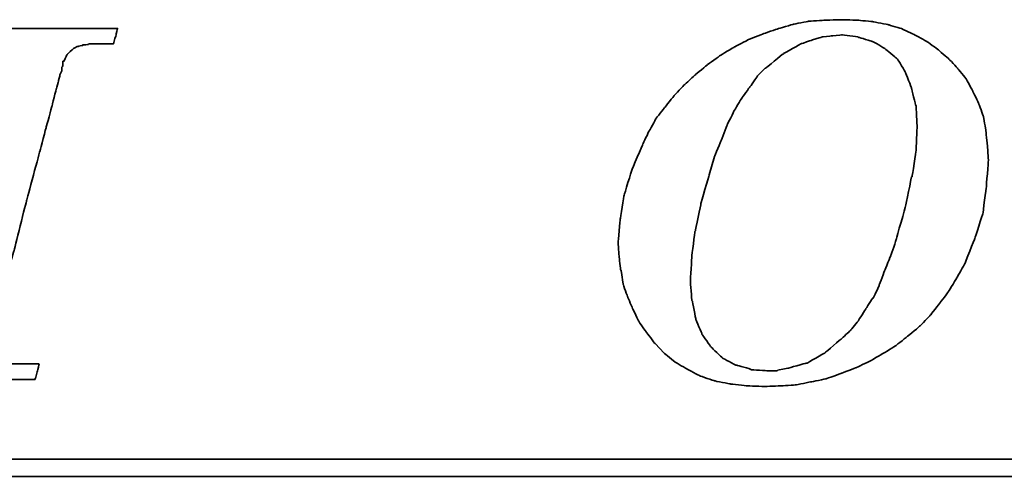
# Model space of a CAD drawing. Header units: millimetres. Extents: x 706 to 1313, y 178 to 430.
# Tile 31 of 48: x 1144.64 to 1156.82, y 229.62 to 235.28. Entities that reach past the tile are written whole.
import ezdxf

# ---------------------------------------------------------------- set-up
doc = ezdxf.new("R2010")
doc.units = ezdxf.units.MM
doc.header["$LTSCALE"] = 10
doc.layers.add('DIM', color=4, linetype='Continuous')
doc.layers.add('layer 1', color=7, linetype='Continuous')

# ---------------------------------------------------------------- blocks, each defined once
blk = doc.blocks.new('TBI MOTION logo(完整正式版)')
at = {"layer": 'layer 1', "color": 22, "lineweight": 35}
for points, knots in [([(-40.59125, -7.94375), (-40.59125, -7.94375), (-40.97375, -7.94375), (-40.97375, -7.94375), (-40.97375, -7.94375), (-40.97375, -7.94375), (-41.38125, -7.94375), (-41.38125, -7.94375), (-41.38125, -7.94375), (-41.38125, -7.94375), (-41.54875, -7.94375), (-41.54875, -7.94375), (-41.54875, -7.94375), (-41.54875, -7.94375), (-41.59875, -7.94375), (-41.59875, -7.94375), (-41.59875, -7.94375), (-41.59875, -7.94375), (-41.88375, -7.94375), (-41.88375, -7.94375), (-41.88375, -7.94375), (-41.88375, -7.94375), (-41.90875, -7.91875), (-41.90875, -7.91875), (-41.90875, -7.91875), (-41.90875, -7.91875), (-42.19875, -7.87125), (-42.19875, -7.87125), (-42.19875, -7.87125), (-42.19875, -7.87125), (-42.43875, -7.82375), (-42.43875, -7.82375), (-42.43875, -7.82375), (-42.43875, -7.82375), (-42.45875, -7.82375), (-42.45875, -7.82375), (-42.45875, -7.82375), (-42.45875, -7.82375), (-42.48625, -7.82375), (-42.48625, -7.82375), (-42.48625, -7.82375), (-42.48625, -7.82375), (-42.67625, -7.72375), (-42.67625, -7.72375), (-42.67625, -7.72375), (-42.67625, -7.72375), (-42.70125, -7.70375), (-42.70125, -7.70375), (-42.70125, -7.70375), (-42.70125, -7.70375), (-42.72375, -7.67875), (-42.72375, -7.67875), (-42.72375, -7.67875), (-42.72375, -7.67875), (-42.86875, -7.48875), (-42.86875, -7.48875), (-42.86875, -7.48875), (-42.86875, -7.48875), (-42.89375, -7.43875), (-42.89375, -7.43875), (-42.89375, -7.43875), (-42.89375, -7.43875), (-42.91875, -7.38875), (-42.91875, -7.38875), (-42.91875, -7.38875), (-42.91875, -7.38875), (-42.93875, -7.12875), (-42.93875, -7.12875), (-42.93875, -7.12875), (-42.93875, -7.12875), (-42.96375, -7.10375), (-42.96375, -7.10375), (-42.96375, -7.10375), (-42.96375, -7.10375), (-42.96375, -7.05375), (-42.96375, -7.05375), (-42.96375, -7.05375), (-42.96375, -7.05375), (-42.96375, -7.00875), (-42.96375, -7.00875), (-42.96375, -7.00875), (-42.96375, -7.00875), (-42.91875, -6.69625), (-42.91875, -6.69625), (-42.91875, -6.69625), (-42.91875, -6.69625), (-42.91875, -6.62375), (-42.91875, -6.62375), (-42.91875, -6.62375), (-42.91875, -6.62375), (-42.91875, -6.59625), (-42.91875, -6.59625), (-42.91875, -6.59625), (-42.91875, -6.59625), (-42.91875, -6.57375), (-42.91875, -6.57375), (-42.91875, -6.57375), (-42.91875, -6.57375), (-42.91875, -6.52875), (-42.91875, -6.52875), (-42.91875, -6.52875), (-42.91875, -6.52875), (-42.89375, -6.50375), (-42.89375, -6.50375), (-42.89375, -6.50375), (-42.89375, -6.50375), (-42.84375, -6.38375), (-42.84375, -6.38375), (-42.84375, -6.38375), (-42.84375, -6.38375), (-42.84375, -6.35875), (-42.84375, -6.35875), (-42.84375, -6.35875), (-42.84375, -6.35875), (-42.74625, -6.14375), (-42.74625, -6.14375), (-42.74625, -6.14375), (-42.74625, -6.14375), (-42.70125, -5.85375), (-42.70125, -5.85375), (-42.70125, -5.85375), (-42.70125, -5.85375), (-42.60375, -5.47125), (-42.60375, -5.47125), (-42.60375, -5.47125), (-42.60375, -5.47125), (-42.60375, -5.44875), (-42.60375, -5.44875), (-42.60375, -5.44875), (-42.60375, -5.44875), (-42.38875, -4.67875), (-42.38875, -4.67875), (-42.38875, -4.67875), (-42.38875, -4.67875), (-42.36375, -4.65375), (-42.36375, -4.65375), (-42.36375, -4.65375), (-42.36375, -4.65375), (-42.12375, -3.69625), (-42.12375, -3.69625), (-42.12375, -3.69625), (-42.12375, -3.69625), (-42.12375, -3.67374), (-42.12375, -3.67374), (-42.12375, -3.67374), (-42.12375, -3.67374), (-41.78875, -2.59374), (-41.78875, -2.59374), (-41.78875, -2.59374), (-41.78875, -2.59374), (-41.18875, -0.19375), (-41.18875, -0.19375), (-41.18875, -0.19375), (-41.18875, -0.19375), (-40.54375, 2.20624), (-40.54375, 2.20624), (-40.54375, 2.20624), (-40.54375, 2.20624), (-40.25375, 3.30875), (-40.25375, 3.30875), (-40.25375, 3.30875), (-40.25375, 3.30875), (-39.98875, 4.27125), (-39.98875, 4.27125), (-39.98875, 4.27125), (-39.98875, 4.27125), (-39.77375, 5.13125), (-39.77375, 5.13125), (-39.77375, 5.13125), (-39.77375, 5.13125), (-39.67875, 5.47125), (-39.67875, 5.47125), (-39.67875, 5.47125), (-39.67875, 5.47125), (-39.60375, 5.75625), (-39.60375, 5.75625), (-39.60375, 5.75625), (-39.60375, 5.75625), (-39.60375, 5.78125), (-39.60375, 5.78125), (-39.60375, 5.78125), (-39.60375, 5.78125), (-39.50875, 5.97125), (-39.50875, 5.97125), (-39.50875, 5.97125), (-39.50875, 5.97125), (-39.50875, 6.13875), (-39.50875, 6.13875), (-39.50875, 6.13875), (-39.50875, 6.13875), (-39.48625, 6.16625), (-39.48625, 6.16625), (-39.48625, 6.16625), (-39.48625, 6.16625), (-39.46125, 6.28625), (-39.46125, 6.28625), (-39.46125, 6.28625), (-39.46125, 6.28625), (-39.46125, 6.42625), (-39.46125, 6.42625), (-39.46125, 6.42625), (-39.46125, 6.42625), (-39.41375, 6.42625), (-39.41375, 6.42625), (-39.41375, 6.42625), (-39.41375, 6.42625), (-39.29375, 6.69125), (-39.29375, 6.69125), (-39.29375, 6.69125), (-39.29375, 6.69125), (-39.26875, 6.74125), (-39.26875, 6.74125), (-39.26875, 6.74125), (-39.26875, 6.74125), (-39.24375, 6.76625), (-39.24375, 6.76625), (-39.24375, 6.76625), (-39.24375, 6.76625), (-38.98375, 7.00624), (-38.98375, 7.00624), (-38.98375, 7.00624), (-38.98375, 7.00624), (-38.95625, 7.02624), (-38.95625, 7.02624), (-38.95625, 7.02624), (-38.95625, 7.02624), (-38.78875, 7.12624), (-38.78875, 7.12624), (-38.78875, 7.12624), (-38.78875, 7.12624), (-38.76375, 7.12624), (-38.76375, 7.12624), (-38.76375, 7.12624), (-38.76375, 7.12624), (-38.74375, 7.12624), (-38.74375, 7.12624), (-38.74375, 7.12624), (-38.74375, 7.12624), (-38.52875, 7.17125), (-38.52875, 7.17125), (-38.52875, 7.17125), (-38.52875, 7.17125), (-38.52875, 7.19624), (-38.52875, 7.19624), (-38.52875, 7.19624), (-38.52875, 7.19624), (-38.50375, 7.19624), (-38.50375, 7.19624), (-38.50375, 7.19624), (-38.50375, 7.19624), (-38.26125, 7.21875), (-38.26125, 7.21875), (-38.26125, 7.21875), (-38.26125, 7.21875), (-38.23875, 7.24624), (-38.23875, 7.24624), (-38.23875, 7.24624), (-38.23875, 7.24624), (-38.21625, 7.24624), (-38.21625, 7.24624), (-38.21625, 7.24624), (-38.21625, 7.24624), (-38.18875, 7.24624), (-38.18875, 7.24624), (-38.18875, 7.24624), (-38.18875, 7.24624), (-37.90375, 7.24624), (-37.90375, 7.24624), (-37.90375, 7.24624), (-37.90375, 7.24624), (-37.85375, 7.24624), (-37.85375, 7.24624), (-37.85375, 7.24624), (-37.85375, 7.24624), (-37.75875, 7.24624), (-37.75875, 7.24624), (-37.75875, 7.24624), (-37.75875, 7.24624), (-37.42375, 7.24624), (-37.42375, 7.24624), (-37.42375, 7.24624), (-37.42375, 7.24624), (-37.08875, 7.24624), (-37.08875, 7.24624), (-37.08875, 7.24624), (-37.08875, 7.24624), (-37.06375, 7.24624), (-37.06375, 7.24624), (-37.06375, 7.24624), (-37.06375, 7.24624), (-37.06375, 7.26624), (-37.06375, 7.26624), (-37.06375, 7.26624), (-37.06375, 7.26624), (-37.03875, 7.29125), (-37.03875, 7.29125), (-37.03875, 7.29125), (-37.03875, 7.29125), (-37.03875, 7.31625), (-37.03875, 7.31625), (-37.03875, 7.31625), (-37.03875, 7.31625), (-36.94125, 7.67625), (-36.94125, 7.67625), (-36.94125, 7.67625), (-36.94125, 7.67625), (-36.86875, 7.98625), (-36.86875, 7.98625), (-36.86875, 7.98625), (-36.86875, 7.98625), (-36.98875, 7.98625), (-36.98875, 7.98625), (-36.98875, 7.98625), (-36.98875, 7.98625), (-37.42375, 7.98625), (-37.42375, 7.98625), (-37.42375, 7.98625), (-37.42375, 7.98625), (-37.94875, 7.98625), (-37.94875, 7.98625), (-37.94875, 7.98625), (-37.94875, 7.98625), (-38.57375, 7.98625), (-38.57375, 7.98625), (-38.57375, 7.98625), (-38.57375, 7.98625), (-39.29375, 7.98625), (-39.29375, 7.98625), (-39.29375, 7.98625), (-39.29375, 7.98625), (-40.82875, 7.98625), (-40.82875, 7.98625), (-40.82875, 7.98625), (-40.82875, 7.98625), (-42.36375, 7.98625), (-42.36375, 7.98625), (-42.36375, 7.98625), (-42.36375, 7.98625), (-43.08375, 7.98625), (-43.08375, 7.98625), (-43.08375, 7.98625), (-43.08375, 7.98625), (-43.70875, 7.98625), (-43.70875, 7.98625), (-43.70875, 7.98625), (-43.70875, 7.98625), (-44.23375, 7.98625), (-44.23375, 7.98625), (-44.23375, 7.98625), (-44.23375, 7.98625), (-44.66875, 7.98625), (-44.66875, 7.98625), (-44.66875, 7.98625), (-44.66875, 7.98625), (-44.88375, 7.98625), (-44.88375, 7.98625), (-44.88375, 7.98625), (-44.88375, 7.98625), (-44.90875, 7.94125), (-44.90875, 7.94125), (-44.90875, 7.94125), (-44.90875, 7.94125), (-44.90875, 7.91625), (-44.90875, 7.91625), (-44.90875, 7.91625), (-44.90875, 7.91625), (-45.00375, 7.55625), (-45.00375, 7.55625), (-45.00375, 7.55625), (-45.00375, 7.55625), (-45.05375, 7.24624), (-45.05375, 7.24624), (-45.05375, 7.24624), (-45.05375, 7.24624), (-44.61875, 7.24624), (-44.61875, 7.24624), (-44.61875, 7.24624), (-44.61875, 7.24624), (-44.11375, 7.24624), (-44.11375, 7.24624), (-44.11375, 7.24624), (-44.11375, 7.24624), (-43.99375, 7.24624), (-43.99375, 7.24624), (-43.99375, 7.24624), (-43.99375, 7.24624), (-43.94625, 7.24624), (-43.94625, 7.24624), (-43.94625, 7.24624), (-43.94625, 7.24624), (-43.92374, 7.24624), (-43.92374, 7.24624), (-43.92374, 7.24624), (-43.92374, 7.24624), (-43.65875, 7.24624), (-43.65875, 7.24624), (-43.65875, 7.24624), (-43.65875, 7.24624), (-43.63875, 7.21875), (-43.63875, 7.21875), (-43.63875, 7.21875), (-43.63875, 7.21875), (-43.46875, 7.19624), (-43.46875, 7.19624), (-43.46875, 7.19624), (-43.46875, 7.19624), (-43.39875, 7.19624), (-43.39875, 7.19624), (-43.39875, 7.19624), (-43.39875, 7.19624), (-43.37125, 7.17125), (-43.37125, 7.17125), (-43.37125, 7.17125), (-43.37125, 7.17125), (-43.34875, 7.17125), (-43.34875, 7.17125), (-43.34875, 7.17125), (-43.34875, 7.17125), (-43.20375, 7.12624), (-43.20375, 7.12624), (-43.20375, 7.12624), (-43.20375, 7.12624), (-43.05875, 7.07624), (-43.05875, 7.07624), (-43.05875, 7.07624), (-43.05875, 7.07624), (-43.01375, 7.07624), (-43.01375, 7.07624), (-43.01375, 7.07624), (-43.01375, 7.07624), (-42.98875, 7.02624), (-42.98875, 7.02624), (-42.98875, 7.02624), (-42.98875, 7.02624), (-42.79875, 6.86125), (-42.79875, 6.86125), (-42.79875, 6.86125), (-42.79875, 6.86125), (-42.77375, 6.81125), (-42.77375, 6.81125), (-42.77375, 6.81125), (-42.77375, 6.81125), (-42.74625, 6.76625), (-42.74625, 6.76625), (-42.74625, 6.76625), (-42.74625, 6.76625), (-42.72375, 6.47625), (-42.72375, 6.47625), (-42.72375, 6.47625), (-42.72375, 6.47625), (-42.70125, 6.45124), (-42.70125, 6.45124), (-42.70125, 6.45124), (-42.70125, 6.45124), (-42.70125, 6.42625), (-42.70125, 6.42625), (-42.70125, 6.42625), (-42.70125, 6.42625), (-42.72375, 6.40625), (-42.72375, 6.40625), (-42.72375, 6.40625), (-42.72375, 6.40625), (-42.74625, 5.97125), (-42.74625, 5.97125), (-42.74625, 5.97125), (-42.74625, 5.97125), (-42.74625, 5.94625), (-42.74625, 5.94625), (-42.74625, 5.94625), (-42.74625, 5.94625), (-42.74625, 5.92625), (-42.74625, 5.92625), (-42.74625, 5.92625), (-42.74625, 5.92625), (-42.77375, 5.87625), (-42.77375, 5.87625), (-42.77375, 5.87625), (-42.77375, 5.87625), (-42.81875, 5.80625), (-42.81875, 5.80625), (-42.81875, 5.80625), (-42.81875, 5.80625), (-42.86875, 5.63625), (-42.86875, 5.63625), (-42.86875, 5.63625), (-42.86875, 5.63625), (-42.91875, 5.39625), (-42.91875, 5.39625), (-42.91875, 5.39625), (-42.91875, 5.39625), (-42.91875, 5.37124), (-42.91875, 5.37124), (-42.91875, 5.37124), (-42.91875, 5.37124), (-43.01375, 5.10874), (-43.01375, 5.10874), (-43.01375, 5.10874), (-43.01375, 5.10874), (-43.10875, 4.77124), (-43.10875, 4.77124), (-43.10875, 4.77124), (-43.10875, 4.77124), (-43.29875, 3.95625), (-43.29875, 3.95625), (-43.29875, 3.95625), (-43.29875, 3.95625), (-43.58875, 2.95125), (-43.58875, 2.95125), (-43.58875, 2.95125), (-43.58875, 2.95125), (-43.87375, 1.87125), (-43.87375, 1.87125), (-43.87375, 1.87125), (-43.87375, 1.87125), (-44.52625, -0.50374), (-44.52625, -0.50374), (-44.52625, -0.50374), (-44.52625, -0.50374), (-45.14875, -2.85375), (-45.14875, -2.85375), (-45.14875, -2.85375), (-45.14875, -2.85375), (-45.43375, -3.95875), (-45.43375, -3.95875), (-45.43375, -3.95875), (-45.43375, -3.95875), (-45.69875, -4.96875), (-45.69875, -4.96875), (-45.69875, -4.96875), (-45.69875, -4.96875), (-45.91375, -5.78375), (-45.91375, -5.78375), (-45.91375, -5.78375), (-45.91375, -5.78375), (-46.01375, -6.11875), (-46.01375, -6.11875), (-46.01375, -6.11875), (-46.01375, -6.11875), (-46.01375, -6.14375), (-46.01375, -6.14375), (-46.01375, -6.14375), (-46.01375, -6.14375), (-46.10875, -6.40875), (-46.10875, -6.40875), (-46.10875, -6.40875), (-46.10875, -6.40875), (-46.15375, -6.64875), (-46.15375, -6.64875), (-46.15375, -6.64875), (-46.15375, -6.64875), (-46.20375, -6.83875), (-46.20375, -6.83875), (-46.20375, -6.83875), (-46.20375, -6.83875), (-46.22875, -6.93375), (-46.22875, -6.93375), (-46.22875, -6.93375), (-46.22875, -6.93375), (-46.22875, -7.07875), (-46.22875, -7.07875), (-46.22875, -7.07875), (-46.22875, -7.07875), (-46.27375, -7.07875), (-46.27375, -7.07875), (-46.27375, -7.07875), (-46.27375, -7.07875), (-46.39375, -7.34375), (-46.39375, -7.34375), (-46.39375, -7.34375), (-46.39375, -7.34375), (-46.39375, -7.36875), (-46.39375, -7.36875), (-46.39375, -7.36875), (-46.39375, -7.36875), (-46.42125, -7.38875), (-46.42125, -7.38875), (-46.42125, -7.38875), (-46.42125, -7.38875), (-46.68375, -7.67875), (-46.68375, -7.67875), (-46.68375, -7.67875), (-46.68375, -7.67875), (-46.70875, -7.70375), (-46.70875, -7.70375), (-46.70875, -7.70375), (-46.70875, -7.70375), (-46.75375, -7.72375), (-46.75375, -7.72375), (-46.75375, -7.72375), (-46.75375, -7.72375), (-47.08875, -7.87125), (-47.08875, -7.87125), (-47.08875, -7.87125), (-47.08875, -7.87125), (-47.11625, -7.87125), (-47.11625, -7.87125), (-47.11625, -7.87125), (-47.11625, -7.87125), (-47.13875, -7.89375), (-47.13875, -7.89375), (-47.13875, -7.89375), (-47.13875, -7.89375), (-47.56875, -7.91875), (-47.56875, -7.91875), (-47.56875, -7.91875), (-47.56875, -7.91875), (-47.59625, -7.94375), (-47.59625, -7.94375), (-47.59625, -7.94375), (-47.59625, -7.94375), (-47.64375, -7.94375), (-47.64375, -7.94375), (-47.64375, -7.94375), (-47.64375, -7.94375), (-47.73625, -7.94375), (-47.73625, -7.94375), (-47.73625, -7.94375), (-47.73625, -7.94375), (-48.07375, -7.94375), (-48.07375, -7.94375), (-48.07375, -7.94375), (-48.07375, -7.94375), (-48.36125, -7.94375), (-48.36125, -7.94375), (-48.36125, -7.94375), (-48.36125, -7.94375), (-48.36125, -7.96625), (-48.36125, -7.96625), (-48.36125, -7.96625), (-48.36125, -7.96625), (-48.36125, -7.99125), (-48.36125, -7.99125), (-48.36125, -7.99125), (-48.36125, -7.99125), (-48.38875, -8.01375), (-48.38875, -8.01375), (-48.38875, -8.01375), (-48.38875, -8.01375), (-48.50875, -8.34875), (-48.50875, -8.34875), (-48.50875, -8.34875), (-48.50875, -8.34875), (-48.55375, -8.68625), (-48.55375, -8.68625), (-48.55375, -8.68625), (-48.55375, -8.68625), (-48.45875, -8.68625), (-48.45875, -8.68625), (-48.45875, -8.68625), (-48.45875, -8.68625), (-48.07375, -8.68625), (-48.07375, -8.68625), (-48.07375, -8.68625), (-48.07375, -8.68625), (-47.52375, -8.68625), (-47.52375, -8.68625), (-47.52375, -8.68625), (-47.52375, -8.68625), (-46.92375, -8.68625), (-46.92375, -8.68625), (-46.92375, -8.68625), (-46.92375, -8.68625), (-46.25375, -8.68625), (-46.25375, -8.68625), (-46.25375, -8.68625), (-46.25375, -8.68625), (-46.20375, -8.68625), (-46.20375, -8.68625), (-46.20375, -8.68625), (-46.20375, -8.68625), (-44.71375, -8.68625), (-44.71375, -8.68625), (-44.71375, -8.68625), (-44.71375, -8.68625), (-43.22875, -8.68625), (-43.22875, -8.68625), (-43.22875, -8.68625), (-43.22875, -8.68625), (-42.55875, -8.68625), (-42.55875, -8.68625), (-42.55875, -8.68625), (-42.55875, -8.68625), (-42.50875, -8.68625), (-42.50875, -8.68625), (-42.50875, -8.68625), (-42.50875, -8.68625), (-41.93375, -8.68625), (-41.93375, -8.68625), (-41.93375, -8.68625), (-41.93375, -8.68625), (-41.38125, -8.68625), (-41.38125, -8.68625), (-41.38125, -8.68625), (-41.38125, -8.68625), (-40.97375, -8.68625), (-40.97375, -8.68625), (-40.97375, -8.68625), (-40.97375, -8.68625), (-40.78125, -8.68625), (-40.78125, -8.68625), (-40.78125, -8.68625), (-40.78125, -8.68625), (-40.78125, -8.63875), (-40.78125, -8.63875), (-40.78125, -8.63875), (-40.78125, -8.63875), (-40.75875, -8.63875), (-40.75875, -8.63875), (-40.75875, -8.63875), (-40.75875, -8.63875), (-40.66375, -8.27875), (-40.66375, -8.27875), (-40.66375, -8.27875), (-40.66375, -8.27875), (-40.59125, -7.94375), (-40.59125, -7.94375)], [0, 0, 0, 0, 0.00558659, 0.00558659, 0.00558659, 0.0055866, 0.01117318, 0.01117318, 0.01117318, 0.01117319, 0.01675978, 0.01675978, 0.01675978, 0.01675979, 0.02234637, 0.02234637, 0.02234637, 0.02234638, 0.02793296, 0.02793296, 0.02793296, 0.02793297, 0.03351955, 0.03351955, 0.03351955, 0.03351956, 0.03910615, 0.03910615, 0.03910615, 0.03910616, 0.04469274, 0.04469274, 0.04469274, 0.04469275, 0.05027933, 0.05027933, 0.05027933, 0.05027934, 0.05586592, 0.05586592, 0.05586592, 0.05586593, 0.06145251, 0.06145251, 0.06145251, 0.06145252, 0.06703911, 0.06703911, 0.06703911, 0.06703912, 0.0726257, 0.0726257, 0.0726257, 0.07262571, 0.07821229, 0.07821229, 0.07821229, 0.0782123, 0.08379888, 0.08379888, 0.08379888, 0.08379889, 0.08938547, 0.08938547, 0.08938547, 0.08938548, 0.09497207, 0.09497207, 0.09497207, 0.09497208, 0.10055866, 0.10055866, 0.10055866, 0.10055867, 0.10614525, 0.10614525, 0.10614525, 0.10614526, 0.11173184, 0.11173184, 0.11173184, 0.11173185, 0.11731844, 0.11731844, 0.11731844, 0.11731845, 0.12290503, 0.12290503, 0.12290503, 0.12290504, 0.12849162, 0.12849162, 0.12849162, 0.12849163, 0.13407821, 0.13407821, 0.13407821, 0.13407822, 0.1396648, 0.1396648, 0.1396648, 0.13966481, 0.1452514, 0.1452514, 0.1452514, 0.14525141, 0.15083799, 0.15083799, 0.15083799, 0.150838, 0.15642458, 0.15642458, 0.15642458, 0.15642459, 0.16201117, 0.16201117, 0.16201117, 0.16201118, 0.16759777, 0.16759777, 0.16759777, 0.16759778, 0.17318436, 0.17318436, 0.17318436, 0.17318437, 0.17877095, 0.17877095, 0.17877095, 0.17877096, 0.18435754, 0.18435754, 0.18435754, 0.18435755, 0.18994413, 0.18994413, 0.18994413, 0.18994414, 0.19553073, 0.19553073, 0.19553073, 0.19553074, 0.20111732, 0.20111732, 0.20111732, 0.20111733, 0.20670391, 0.20670391, 0.20670391, 0.20670392, 0.2122905, 0.2122905, 0.2122905, 0.21229051, 0.21787709, 0.21787709, 0.21787709, 0.2178771, 0.22346369, 0.22346369, 0.22346369, 0.2234637, 0.22905028, 0.22905028, 0.22905028, 0.22905029, 0.23463687, 0.23463687, 0.23463687, 0.23463688, 0.24022346, 0.24022346, 0.24022346, 0.24022347, 0.24581006, 0.24581006, 0.24581006, 0.24581007, 0.25139665, 0.25139665, 0.25139665, 0.25139666, 0.25698324, 0.25698324, 0.25698324, 0.25698325, 0.26256983, 0.26256983, 0.26256983, 0.26256984, 0.26815642, 0.26815642, 0.26815642, 0.26815643, 0.27374302, 0.27374302, 0.27374302, 0.27374303, 0.27932961, 0.27932961, 0.27932961, 0.27932962, 0.2849162, 0.2849162, 0.2849162, 0.28491621, 0.29050279, 0.29050279, 0.29050279, 0.2905028, 0.29608939, 0.29608939, 0.29608939, 0.2960894, 0.30167598, 0.30167598, 0.30167598, 0.30167599, 0.30726257, 0.30726257, 0.30726257, 0.30726258, 0.31284916, 0.31284916, 0.31284916, 0.31284917, 0.31843575, 0.31843575, 0.31843575, 0.31843576, 0.32402235, 0.32402235, 0.32402235, 0.32402236, 0.32960894, 0.32960894, 0.32960894, 0.32960895, 0.33519553, 0.33519553, 0.33519553, 0.33519554, 0.34078212, 0.34078212, 0.34078212, 0.34078213, 0.34636872, 0.34636872, 0.34636872, 0.34636873, 0.35195531, 0.35195531, 0.35195531, 0.35195532, 0.3575419, 0.3575419, 0.3575419, 0.35754191, 0.36312849, 0.36312849, 0.36312849, 0.3631285, 0.36871508, 0.36871508, 0.36871508, 0.36871509, 0.37430168, 0.37430168, 0.37430168, 0.37430169, 0.37988827, 0.37988827, 0.37988827, 0.37988828, 0.38547486, 0.38547486, 0.38547486, 0.38547487, 0.39106145, 0.39106145, 0.39106145, 0.39106146, 0.39664804, 0.39664804, 0.39664804, 0.39664805, 0.40223464, 0.40223464, 0.40223464, 0.40223465, 0.40782123, 0.40782123, 0.40782123, 0.40782124, 0.41340782, 0.41340782, 0.41340782, 0.41340783, 0.41899441, 0.41899441, 0.41899441, 0.41899442, 0.42458101, 0.42458101, 0.42458101, 0.42458102, 0.4301676, 0.4301676, 0.4301676, 0.43016761, 0.43575419, 0.43575419, 0.43575419, 0.4357542, 0.44134078, 0.44134078, 0.44134078, 0.44134079, 0.44692737, 0.44692737, 0.44692737, 0.44692738, 0.45251397, 0.45251397, 0.45251397, 0.45251398, 0.45810056, 0.45810056, 0.45810056, 0.45810057, 0.46368715, 0.46368715, 0.46368715, 0.46368716, 0.46927374, 0.46927374, 0.46927374, 0.46927375, 0.47486034, 0.47486034, 0.47486034, 0.47486035, 0.48044693, 0.48044693, 0.48044693, 0.48044694, 0.48603352, 0.48603352, 0.48603352, 0.48603353, 0.49162011, 0.49162011, 0.49162011, 0.49162012, 0.4972067, 0.4972067, 0.4972067, 0.49720671, 0.5027933, 0.5027933, 0.5027933, 0.50279331, 0.50837989, 0.50837989, 0.50837989, 0.5083799, 0.51396648, 0.51396648, 0.51396648, 0.51396649, 0.51955307, 0.51955307, 0.51955307, 0.51955308, 0.52513966, 0.52513966, 0.52513966, 0.52513967, 0.53072626, 0.53072626, 0.53072626, 0.53072627, 0.53631285, 0.53631285, 0.53631285, 0.53631286, 0.54189944, 0.54189944, 0.54189944, 0.54189945, 0.54748603, 0.54748603, 0.54748603, 0.54748604, 0.55307263, 0.55307263, 0.55307263, 0.55307264, 0.55865922, 0.55865922, 0.55865922, 0.55865923, 0.56424581, 0.56424581, 0.56424581, 0.56424582, 0.5698324, 0.5698324, 0.5698324, 0.56983241, 0.57541899, 0.57541899, 0.57541899, 0.575419, 0.58100559, 0.58100559, 0.58100559, 0.5810056, 0.58659218, 0.58659218, 0.58659218, 0.58659219, 0.59217877, 0.59217877, 0.59217877, 0.59217878, 0.59776536, 0.59776536, 0.59776536, 0.59776537, 0.60335196, 0.60335196, 0.60335196, 0.60335197, 0.60893855, 0.60893855, 0.60893855, 0.60893856, 0.61452514, 0.61452514, 0.61452514, 0.61452515, 0.62011173, 0.62011173, 0.62011173, 0.62011174, 0.62569832, 0.62569832, 0.62569832, 0.62569833, 0.63128492, 0.63128492, 0.63128492, 0.63128493, 0.63687151, 0.63687151, 0.63687151, 0.63687152, 0.6424581, 0.6424581, 0.6424581, 0.64245811, 0.64804469, 0.64804469, 0.64804469, 0.6480447, 0.65363128, 0.65363128, 0.65363128, 0.65363129, 0.65921788, 0.65921788, 0.65921788, 0.65921789, 0.66480447, 0.66480447, 0.66480447, 0.66480448, 0.67039106, 0.67039106, 0.67039106, 0.67039107, 0.67597765, 0.67597765, 0.67597765, 0.67597766, 0.68156425, 0.68156425, 0.68156425, 0.68156426, 0.68715084, 0.68715084, 0.68715084, 0.68715085, 0.69273743, 0.69273743, 0.69273743, 0.69273744, 0.69832402, 0.69832402, 0.69832402, 0.69832403, 0.70391061, 0.70391061, 0.70391061, 0.70391062, 0.70949721, 0.70949721, 0.70949721, 0.70949722, 0.7150838, 0.7150838, 0.7150838, 0.71508381, 0.72067039, 0.72067039, 0.72067039, 0.7206704, 0.72625698, 0.72625698, 0.72625698, 0.72625699, 0.73184358, 0.73184358, 0.73184358, 0.73184359, 0.73743017, 0.73743017, 0.73743017, 0.73743018, 0.74301676, 0.74301676, 0.74301676, 0.74301677, 0.74860335, 0.74860335, 0.74860335, 0.74860336, 0.75418994, 0.75418994, 0.75418994, 0.75418995, 0.75977654, 0.75977654, 0.75977654, 0.75977655, 0.76536313, 0.76536313, 0.76536313, 0.76536314, 0.77094972, 0.77094972, 0.77094972, 0.77094973, 0.77653631, 0.77653631, 0.77653631, 0.77653632, 0.78212291, 0.78212291, 0.78212291, 0.78212292, 0.7877095, 0.7877095, 0.7877095, 0.78770951, 0.79329609, 0.79329609, 0.79329609, 0.7932961, 0.79888268, 0.79888268, 0.79888268, 0.79888269, 0.80446927, 0.80446927, 0.80446927, 0.80446928, 0.81005587, 0.81005587, 0.81005587, 0.81005588, 0.81564246, 0.81564246, 0.81564246, 0.81564247, 0.82122905, 0.82122905, 0.82122905, 0.82122906, 0.82681564, 0.82681564, 0.82681564, 0.82681565, 0.83240223, 0.83240223, 0.83240223, 0.83240224, 0.83798883, 0.83798883, 0.83798883, 0.83798884, 0.84357542, 0.84357542, 0.84357542, 0.84357543, 0.84916201, 0.84916201, 0.84916201, 0.84916202, 0.8547486, 0.8547486, 0.8547486, 0.85474861, 0.8603352, 0.8603352, 0.8603352, 0.86033521, 0.86592179, 0.86592179, 0.86592179, 0.8659218, 0.87150838, 0.87150838, 0.87150838, 0.87150839, 0.87709497, 0.87709497, 0.87709497, 0.87709498, 0.88268156, 0.88268156, 0.88268156, 0.88268157, 0.88826816, 0.88826816, 0.88826816, 0.88826817, 0.89385475, 0.89385475, 0.89385475, 0.89385476, 0.89944134, 0.89944134, 0.89944134, 0.89944135, 0.90502793, 0.90502793, 0.90502793, 0.90502794, 0.91061453, 0.91061453, 0.91061453, 0.91061454, 0.91620112, 0.91620112, 0.91620112, 0.91620113, 0.92178771, 0.92178771, 0.92178771, 0.92178772, 0.9273743, 0.9273743, 0.9273743, 0.92737431, 0.93296089, 0.93296089, 0.93296089, 0.9329609, 0.93854749, 0.93854749, 0.93854749, 0.9385475, 0.94413408, 0.94413408, 0.94413408, 0.94413409, 0.94972067, 0.94972067, 0.94972067, 0.94972068, 0.95530726, 0.95530726, 0.95530726, 0.95530727, 0.96089385, 0.96089385, 0.96089385, 0.96089386, 0.96648045, 0.96648045, 0.96648045, 0.96648046, 0.97206704, 0.97206704, 0.97206704, 0.97206705, 0.97765363, 0.97765363, 0.97765363, 0.97765364, 0.98324022, 0.98324022, 0.98324022, 0.98324023, 0.98882682, 0.98882682, 0.98882682, 0.98882683, 0.99441341, 0.99441341, 0.99441341, 0.99441342, 1, 1, 1, 1]), ([(-11.34375, -6.98375), (-11.34375, -6.98375), (-10.91375, -7.43875), (-10.91375, -7.43875), (-10.91375, -7.43875), (-10.91375, -7.43875), (-10.38625, -7.87125), (-10.38625, -7.87125), (-10.38625, -7.87125), (-10.38625, -7.87125), (-9.81125, -8.20375), (-9.81125, -8.20375), (-9.81125, -8.20375), (-9.81125, -8.20375), (-9.21125, -8.51875), (-9.21125, -8.51875), (-9.21125, -8.51875), (-9.21125, -8.51875), (-8.51625, -8.75875), (-8.51625, -8.75875), (-8.51625, -8.75875), (-8.51625, -8.75875), (-7.77125, -8.90375), (-7.77125, -8.90375), (-7.77125, -8.90375), (-7.77125, -8.90375), (-6.97875, -8.99875), (-6.97875, -8.99875), (-6.97875, -8.99875), (-6.97875, -8.99875), (-6.14125, -9.02375), (-6.14125, -9.02375), (-6.14125, -9.02375), (-6.14125, -9.02375), (-5.37125, -8.99875), (-5.37125, -8.99875), (-5.37125, -8.99875), (-5.37125, -8.99875), (-4.65375, -8.94875), (-4.65375, -8.94875), (-4.65375, -8.94875), (-4.65375, -8.94875), (-3.93375, -8.80625), (-3.93375, -8.80625), (-3.93375, -8.80625), (-3.93375, -8.80625), (-3.21375, -8.66375), (-3.21375, -8.66375), (-3.21375, -8.66375), (-3.21375, -8.66375), (-2.49375, -8.39875), (-2.49375, -8.39875), (-2.49375, -8.39875), (-2.49375, -8.39875), (-1.79875, -8.13375), (-1.79875, -8.13375), (-1.79875, -8.13375), (-1.79875, -8.13375), (-1.17375, -7.84375), (-1.17375, -7.84375), (-1.17375, -7.84375), (-1.17375, -7.84375), (-0.52375, -7.46375), (-0.52375, -7.46375), (-0.52375, -7.46375), (-0.52375, -7.46375), (0.10124, -7.07875), (0.10124, -7.07875), (0.10124, -7.07875), (0.10124, -7.07875), (0.67625, -6.62375), (0.67625, -6.62375), (0.67625, -6.62375), (0.67625, -6.62375), (1.24874, -6.14375), (1.24874, -6.14375), (1.24874, -6.14375), (1.24874, -6.14375), (1.72874, -5.64125), (1.72874, -5.64125), (1.72874, -5.64125), (1.72874, -5.64125), (2.18624, -5.06375), (2.18624, -5.06375), (2.18624, -5.06375), (2.18624, -5.06375), (2.61625, -4.48874), (2.61625, -4.48874), (2.61625, -4.48874), (2.61625, -4.48874), (3.00125, -3.83874), (3.00125, -3.83874), (3.00125, -3.83874), (3.00125, -3.83874), (3.36124, -3.21374), (3.36124, -3.21374), (3.36124, -3.21374), (3.36124, -3.21374), (3.84374, -1.99125), (3.84374, -1.99125), (3.84374, -1.99125), (3.84374, -1.99125), (4.22625, -0.81875), (4.22625, -0.81875), (4.22625, -0.81875), (4.22625, -0.81875), (4.39125, 0.45624), (4.39125, 0.45624), (4.39125, 0.45624), (4.39125, 0.45624), (4.48874, 1.70124), (4.48874, 1.70124), (4.48874, 1.70124), (4.48874, 1.70124), (4.43874, 2.44625), (4.43874, 2.44625), (4.43874, 2.44625), (4.43874, 2.44625), (4.36874, 3.14125), (4.36874, 3.14125), (4.36874, 3.14125), (4.36874, 3.14125), (4.25125, 3.81125), (4.25125, 3.81125), (4.25125, 3.81125), (4.25125, 3.81125), (4.03124, 4.41125), (4.03124, 4.41125), (4.03124, 4.41125), (4.03124, 4.41125), (3.74374, 5.01125), (3.74374, 5.01125), (3.74374, 5.01125), (3.74374, 5.01125), (3.43124, 5.58875), (3.43124, 5.58875), (3.43124, 5.58875), (3.43124, 5.58875), (3.02625, 6.09125), (3.02625, 6.09125), (3.02625, 6.09125), (3.02625, 6.09125), (2.59374, 6.54875), (2.59374, 6.54875), (2.59374, 6.54875), (2.59374, 6.54875), (2.09124, 6.98125), (2.09124, 6.98125), (2.09124, 6.98125), (2.09124, 6.98125), (1.56124, 7.36625), (1.56124, 7.36625), (1.56124, 7.36625), (1.56124, 7.36625), (0.98624, 7.67625), (0.98624, 7.67625), (0.98624, 7.67625), (0.98624, 7.67625), (0.38624, 7.96375), (0.38624, 7.96375), (0.38624, 7.96375), (0.38624, 7.96375), (-0.25875, 8.15625), (-0.25875, 8.15625), (-0.25875, 8.15625), (-0.25875, 8.15625), (-0.98125, 8.30125), (-0.98125, 8.30125), (-0.98125, 8.30125), (-0.98125, 8.30125), (-1.70124, 8.37125), (-1.70124, 8.37125), (-1.70124, 8.37125), (-1.70124, 8.37125), (-2.49375, 8.39624), (-2.49375, 8.39624), (-2.49375, 8.39624), (-2.49375, 8.39624), (-3.28625, 8.37125), (-3.28625, 8.37125), (-3.28625, 8.37125), (-3.28625, 8.37125), (-4.05125, 8.32125), (-4.05125, 8.32125), (-4.05125, 8.32125), (-4.05125, 8.32125), (-4.77375, 8.18125), (-4.77375, 8.18125), (-4.77375, 8.18125), (-4.77375, 8.18125), (-5.51625, 7.96375), (-5.51625, 7.96375), (-5.51625, 7.96375), (-5.51625, 7.96375), (-6.21125, 7.72625), (-6.21125, 7.72625), (-6.21125, 7.72625), (-6.21125, 7.72625), (-6.92875, 7.43625), (-6.92875, 7.43625), (-6.92875, 7.43625), (-6.92875, 7.43625), (-7.57875, 7.10125), (-7.57875, 7.10125), (-7.57875, 7.10125), (-7.57875, 7.10125), (-8.24875, 6.69125), (-8.24875, 6.69125), (-8.24875, 6.69125), (-8.24875, 6.69125), (-8.84875, 6.26125), (-8.84875, 6.26125), (-8.84875, 6.26125), (-8.84875, 6.26125), (-9.42625, 5.78125), (-9.42625, 5.78125), (-9.42625, 5.78125), (-9.42625, 5.78125), (-9.95375, 5.30125), (-9.95375, 5.30125), (-9.95375, 5.30125), (-9.95375, 5.30125), (-10.43375, 4.79624), (-10.43375, 4.79624), (-10.43375, 4.79624), (-10.43375, 4.79624), (-10.88875, 4.22125), (-10.88875, 4.22125), (-10.88875, 4.22125), (-10.88875, 4.22125), (-11.29875, 3.69375), (-11.29875, 3.69375), (-11.29875, 3.69375), (-11.29875, 3.69375), (-11.63375, 3.09125), (-11.63375, 3.09125), (-11.63375, 3.09125), (-11.63375, 3.09125), (-11.91875, 2.49625), (-11.91875, 2.49625), (-11.91875, 2.49625), (-11.91875, 2.49625), (-12.44875, 1.24625), (-12.44875, 1.24625), (-12.44875, 1.24625), (-12.44875, 1.24625), (-12.80875, 0.06874), (-12.80875, 0.06874), (-12.80875, 0.06874), (-12.80875, 0.06874), (-12.99875, -1.07875), (-12.99875, -1.07875), (-12.99875, -1.07875), (-12.99875, -1.07875), (-13.09375, -2.18375), (-13.09375, -2.18375), (-13.09375, -2.18375), (-13.09375, -2.18375), (-13.04875, -2.85375), (-13.04875, -2.85375), (-13.04875, -2.85375), (-13.04875, -2.85375), (-12.97375, -3.50375), (-12.97375, -3.50375), (-12.97375, -3.50375), (-12.97375, -3.50375), (-12.95375, -3.50375), (-12.95375, -3.50375), (-12.95375, -3.50375), (-12.95375, -3.50375), (-12.85375, -4.17375), (-12.85375, -4.17375), (-12.85375, -4.17375), (-12.85375, -4.17375), (-12.63875, -4.77624), (-12.63875, -4.77624), (-12.63875, -4.77624), (-12.63875, -4.77624), (-12.39875, -5.35125), (-12.39875, -5.35125), (-12.39875, -5.35125), (-12.39875, -5.35125), (-12.11375, -5.92875), (-12.11375, -5.92875), (-12.11375, -5.92875), (-12.11375, -5.92875), (-11.75375, -6.45375), (-11.75375, -6.45375), (-11.75375, -6.45375), (-11.75375, -6.45375), (-11.34375, -6.98375), (-11.34375, -6.98375)], [0, 0, 0, 0, 0.01369863, 0.01369863, 0.01369863, 0.01369864, 0.02739726, 0.02739726, 0.02739726, 0.02739727, 0.04109589, 0.04109589, 0.04109589, 0.0410959, 0.05479452, 0.05479452, 0.05479452, 0.05479453, 0.06849315, 0.06849315, 0.06849315, 0.06849316, 0.08219178, 0.08219178, 0.08219178, 0.08219179, 0.09589041, 0.09589041, 0.09589041, 0.09589042, 0.10958904, 0.10958904, 0.10958904, 0.10958905, 0.12328767, 0.12328767, 0.12328767, 0.12328768, 0.1369863, 0.1369863, 0.1369863, 0.13698631, 0.15068493, 0.15068493, 0.15068493, 0.15068494, 0.16438356, 0.16438356, 0.16438356, 0.16438357, 0.17808219, 0.17808219, 0.17808219, 0.1780822, 0.19178082, 0.19178082, 0.19178082, 0.19178083, 0.20547945, 0.20547945, 0.20547945, 0.20547946, 0.21917808, 0.21917808, 0.21917808, 0.21917809, 0.23287671, 0.23287671, 0.23287671, 0.23287672, 0.24657534, 0.24657534, 0.24657534, 0.24657535, 0.26027397, 0.26027397, 0.26027397, 0.26027398, 0.2739726, 0.2739726, 0.2739726, 0.27397261, 0.28767123, 0.28767123, 0.28767123, 0.28767124, 0.30136986, 0.30136986, 0.30136986, 0.30136987, 0.31506849, 0.31506849, 0.31506849, 0.3150685, 0.32876712, 0.32876712, 0.32876712, 0.32876713, 0.34246575, 0.34246575, 0.34246575, 0.34246576, 0.35616438, 0.35616438, 0.35616438, 0.35616439, 0.36986301, 0.36986301, 0.36986301, 0.36986302, 0.38356164, 0.38356164, 0.38356164, 0.38356165, 0.39726027, 0.39726027, 0.39726027, 0.39726028, 0.4109589, 0.4109589, 0.4109589, 0.41095891, 0.42465753, 0.42465753, 0.42465753, 0.42465754, 0.43835616, 0.43835616, 0.43835616, 0.43835617, 0.45205479, 0.45205479, 0.45205479, 0.4520548, 0.46575342, 0.46575342, 0.46575342, 0.46575343, 0.47945205, 0.47945205, 0.47945205, 0.47945206, 0.49315068, 0.49315068, 0.49315068, 0.49315069, 0.50684932, 0.50684932, 0.50684932, 0.50684933, 0.52054795, 0.52054795, 0.52054795, 0.52054796, 0.53424658, 0.53424658, 0.53424658, 0.53424659, 0.54794521, 0.54794521, 0.54794521, 0.54794522, 0.56164384, 0.56164384, 0.56164384, 0.56164385, 0.57534247, 0.57534247, 0.57534247, 0.57534248, 0.5890411, 0.5890411, 0.5890411, 0.58904111, 0.60273973, 0.60273973, 0.60273973, 0.60273974, 0.61643836, 0.61643836, 0.61643836, 0.61643837, 0.63013699, 0.63013699, 0.63013699, 0.630137, 0.64383562, 0.64383562, 0.64383562, 0.64383563, 0.65753425, 0.65753425, 0.65753425, 0.65753426, 0.67123288, 0.67123288, 0.67123288, 0.67123289, 0.68493151, 0.68493151, 0.68493151, 0.68493152, 0.69863014, 0.69863014, 0.69863014, 0.69863015, 0.71232877, 0.71232877, 0.71232877, 0.71232878, 0.7260274, 0.7260274, 0.7260274, 0.72602741, 0.73972603, 0.73972603, 0.73972603, 0.73972604, 0.75342466, 0.75342466, 0.75342466, 0.75342467, 0.76712329, 0.76712329, 0.76712329, 0.7671233, 0.78082192, 0.78082192, 0.78082192, 0.78082193, 0.79452055, 0.79452055, 0.79452055, 0.79452056, 0.80821918, 0.80821918, 0.80821918, 0.80821919, 0.82191781, 0.82191781, 0.82191781, 0.82191782, 0.83561644, 0.83561644, 0.83561644, 0.83561645, 0.84931507, 0.84931507, 0.84931507, 0.84931508, 0.8630137, 0.8630137, 0.8630137, 0.86301371, 0.87671233, 0.87671233, 0.87671233, 0.87671234, 0.89041096, 0.89041096, 0.89041096, 0.89041097, 0.90410959, 0.90410959, 0.90410959, 0.9041096, 0.91780822, 0.91780822, 0.91780822, 0.91780823, 0.93150685, 0.93150685, 0.93150685, 0.93150686, 0.94520548, 0.94520548, 0.94520548, 0.94520549, 0.95890411, 0.95890411, 0.95890411, 0.95890412, 0.97260274, 0.97260274, 0.97260274, 0.97260275, 0.98630137, 0.98630137, 0.98630137, 0.98630138, 1, 1, 1, 1]), ([(-8.77875, 1.03124), (-8.77875, 1.03124), (-8.51625, 1.89625), (-8.51625, 1.89625), (-8.51625, 1.89625), (-8.51625, 1.89625), (-8.20375, 2.66375), (-8.20375, 2.66375), (-8.20375, 2.66375), (-8.20375, 2.66375), (-7.91625, 3.38125), (-7.91625, 3.38125), (-7.91625, 3.38125), (-7.91625, 3.38125), (-7.91625, 3.40624), (-7.91625, 3.40624), (-7.91625, 3.40624), (-7.91625, 3.40624), (-7.57875, 4.07624), (-7.57875, 4.07624), (-7.57875, 4.07624), (-7.57875, 4.07624), (-7.24375, 4.65125), (-7.24375, 4.65125), (-7.24375, 4.65125), (-7.24375, 4.65125), (-7.21875, 4.65125), (-7.21875, 4.65125), (-7.21875, 4.65125), (-7.21875, 4.65125), (-7.21875, 4.67624), (-7.21875, 4.67624), (-7.21875, 4.67624), (-7.21875, 4.67624), (-6.83625, 5.20375), (-6.83625, 5.20375), (-6.83625, 5.20375), (-6.83625, 5.20375), (-6.49875, 5.68625), (-6.49875, 5.68625), (-6.49875, 5.68625), (-6.49875, 5.68625), (-6.49875, 5.70625), (-6.49875, 5.70625), (-6.49875, 5.70625), (-6.49875, 5.70625), (-6.11625, 6.09125), (-6.11625, 6.09125), (-6.11625, 6.09125), (-6.11625, 6.09125), (-6.09125, 6.09125), (-6.09125, 6.09125), (-6.09125, 6.09125), (-6.09125, 6.09125), (-5.27375, 6.76625), (-5.27375, 6.76625), (-5.27375, 6.76625), (-5.27375, 6.76625), (-5.24875, 6.76625), (-5.24875, 6.76625), (-5.24875, 6.76625), (-5.24875, 6.76625), (-5.24875, 6.78625), (-5.24875, 6.78625), (-5.24875, 6.78625), (-5.24875, 6.78625), (-4.38875, 7.26624), (-4.38875, 7.26624), (-4.38875, 7.26624), (-4.38875, 7.26624), (-4.36125, 7.26624), (-4.36125, 7.26624), (-4.36125, 7.26624), (-4.36125, 7.26624), (-3.93375, 7.41125), (-3.93375, 7.41125), (-3.93375, 7.41125), (-3.93375, 7.41125), (-3.47375, 7.55625), (-3.47375, 7.55625), (-3.47375, 7.55625), (-3.47375, 7.55625), (-3.45375, 7.55625), (-3.45375, 7.55625), (-3.45375, 7.55625), (-3.45375, 7.55625), (-3.42875, 7.58124), (-3.42875, 7.58124), (-3.42875, 7.58124), (-3.42875, 7.58124), (-2.97375, 7.62625), (-2.97375, 7.62625), (-2.97375, 7.62625), (-2.97375, 7.62625), (-2.49375, 7.67625), (-2.49375, 7.67625), (-2.49375, 7.67625), (-2.49375, 7.67625), (-2.46875, 7.67625), (-2.46875, 7.67625), (-2.46875, 7.67625), (-2.46875, 7.67625), (-1.70124, 7.58124), (-1.70124, 7.58124), (-1.70124, 7.58124), (-1.70124, 7.58124), (-1.67875, 7.55625), (-1.67875, 7.55625), (-1.67875, 7.55625), (-1.67875, 7.55625), (-1.65375, 7.55625), (-1.65375, 7.55625), (-1.65375, 7.55625), (-1.65375, 7.55625), (-1.03125, 7.36625), (-1.03125, 7.36625), (-1.03125, 7.36625), (-1.03125, 7.36625), (-1.00625, 7.36625), (-1.00625, 7.36625), (-1.00625, 7.36625), (-1.00625, 7.36625), (-0.43124, 7.02624), (-0.43124, 7.02624), (-0.43124, 7.02624), (-0.43124, 7.02624), (-0.40625, 7.00624), (-0.40625, 7.00624), (-0.40625, 7.00624), (-0.40625, 7.00624), (0.12124, 6.57124), (0.12124, 6.57124), (0.12124, 6.57124), (0.12124, 6.57124), (0.14624, 6.54875), (0.14624, 6.54875), (0.14624, 6.54875), (0.14624, 6.54875), (0.17124, 6.52375), (0.17124, 6.52375), (0.17124, 6.52375), (0.17124, 6.52375), (0.55625, 5.89875), (0.55625, 5.89875), (0.55625, 5.89875), (0.55625, 5.89875), (0.55625, 5.87625), (0.55625, 5.87625), (0.55625, 5.87625), (0.55625, 5.87625), (0.84124, 5.15625), (0.84124, 5.15625), (0.84124, 5.15625), (0.84124, 5.15625), (0.84124, 5.13125), (0.84124, 5.13125), (0.84124, 5.13125), (0.84124, 5.13125), (1.03624, 4.31875), (1.03624, 4.31875), (1.03624, 4.31875), (1.03624, 4.31875), (1.05624, 4.31875), (1.05624, 4.31875), (1.05624, 4.31875), (1.05624, 4.31875), (1.05624, 4.29125), (1.05624, 4.29125), (1.05624, 4.29125), (1.05624, 4.29125), (1.10625, 3.33125), (1.10625, 3.33125), (1.10625, 3.33125), (1.10625, 3.33125), (1.10625, 3.30875), (1.10625, 3.30875), (1.10625, 3.30875), (1.10625, 3.30875), (1.05624, 2.20624), (1.05624, 2.20624), (1.05624, 2.20624), (1.05624, 2.20624), (1.05624, 2.18124), (1.05624, 2.18124), (1.05624, 2.18124), (1.05624, 2.18124), (0.86624, 0.93624), (0.86624, 0.93624), (0.86624, 0.93624), (0.86624, 0.93624), (0.84124, 0.93624), (0.84124, 0.93624), (0.84124, 0.93624), (0.84124, 0.93624), (0.55625, -0.45874), (0.55625, -0.45874), (0.55625, -0.45874), (0.55625, -0.45874), (0.12124, -1.99125), (0.12124, -1.99125), (0.12124, -1.99125), (0.12124, -1.99125), (0.12124, -2.01874), (0.12124, -2.01874), (0.12124, -2.01874), (0.12124, -2.01874), (-0.13874, -2.78375), (-0.13874, -2.78375), (-0.13874, -2.78375), (-0.13874, -2.78375), (-0.43124, -3.50375), (-0.43124, -3.50375), (-0.43124, -3.50375), (-0.43124, -3.50375), (-0.69375, -4.19875), (-0.69375, -4.19875), (-0.69375, -4.19875), (-0.69375, -4.19875), (-0.69375, -4.22375), (-0.69375, -4.22375), (-0.69375, -4.22375), (-0.69375, -4.22375), (-0.98125, -4.82374), (-0.98125, -4.82374), (-0.98125, -4.82374), (-0.98125, -4.82374), (-1.00625, -4.82374), (-1.00625, -4.82374), (-1.00625, -4.82374), (-1.00625, -4.82374), (-1.33875, -5.35125), (-1.33875, -5.35125), (-1.33875, -5.35125), (-1.33875, -5.35125), (-1.67875, -5.87875), (-1.67875, -5.87875), (-1.67875, -5.87875), (-1.67875, -5.87875), (-1.67875, -5.90375), (-1.67875, -5.90375), (-1.67875, -5.90375), (-1.67875, -5.90375), (-2.05875, -6.35875), (-2.05875, -6.35875), (-2.05875, -6.35875), (-2.05875, -6.35875), (-2.08375, -6.38375), (-2.08375, -6.38375), (-2.08375, -6.38375), (-2.08375, -6.38375), (-2.46875, -6.74375), (-2.46875, -6.74375), (-2.46875, -6.74375), (-2.46875, -6.74375), (-3.25875, -7.41625), (-3.25875, -7.41625), (-3.25875, -7.41625), (-3.25875, -7.41625), (-3.28625, -7.43875), (-3.28625, -7.43875), (-3.28625, -7.43875), (-3.28625, -7.43875), (-4.12375, -7.91875), (-4.12375, -7.91875), (-4.12375, -7.91875), (-4.12375, -7.91875), (-4.14875, -7.91875), (-4.14875, -7.91875), (-4.14875, -7.91875), (-4.14875, -7.91875), (-4.17125, -7.91875), (-4.17125, -7.91875), (-4.17125, -7.91875), (-4.17125, -7.91875), (-5.03375, -8.15875), (-5.03375, -8.15875), (-5.03375, -8.15875), (-5.03375, -8.15875), (-5.51625, -8.25625), (-5.51625, -8.25625), (-5.51625, -8.25625), (-5.51625, -8.25625), (-5.54125, -8.27875), (-5.54125, -8.27875), (-5.54125, -8.27875), (-5.54125, -8.27875), (-5.56375, -8.27875), (-5.56375, -8.27875), (-5.56375, -8.27875), (-5.56375, -8.27875), (-5.99625, -8.27875), (-5.99625, -8.27875), (-5.99625, -8.27875), (-5.99625, -8.27875), (-6.76375, -8.23125), (-6.76375, -8.23125), (-6.76375, -8.23125), (-6.76375, -8.23125), (-6.78875, -8.23125), (-6.78875, -8.23125), (-6.78875, -8.23125), (-6.78875, -8.23125), (-6.78875, -8.20375), (-6.78875, -8.20375), (-6.78875, -8.20375), (-6.78875, -8.20375), (-7.45875, -8.01375), (-7.45875, -8.01375), (-7.45875, -8.01375), (-7.45875, -8.01375), (-7.48375, -8.01375), (-7.48375, -8.01375), (-7.48375, -8.01375), (-7.48375, -8.01375), (-7.50875, -8.01375), (-7.50875, -8.01375), (-7.50875, -8.01375), (-7.50875, -8.01375), (-8.13125, -7.67875), (-8.13125, -7.67875), (-8.13125, -7.67875), (-8.13125, -7.67875), (-8.15625, -7.65375), (-8.15625, -7.65375), (-8.15625, -7.65375), (-8.15625, -7.65375), (-8.65875, -7.17375), (-8.65875, -7.17375), (-8.65875, -7.17375), (-8.65875, -7.17375), (-8.68375, -7.14875), (-8.68375, -7.14875), (-8.68375, -7.14875), (-8.68375, -7.14875), (-9.08875, -6.57375), (-9.08875, -6.57375), (-9.08875, -6.57375), (-9.08875, -6.57375), (-9.11375, -6.54875), (-9.11375, -6.54875), (-9.11375, -6.54875), (-9.11375, -6.54875), (-9.11375, -6.52875), (-9.11375, -6.52875), (-9.11375, -6.52875), (-9.11375, -6.52875), (-9.40375, -5.85375), (-9.40375, -5.85375), (-9.40375, -5.85375), (-9.40375, -5.85375), (-9.40375, -5.82875), (-9.40375, -5.82875), (-9.40375, -5.82875), (-9.40375, -5.82875), (-9.56875, -4.96875), (-9.56875, -4.96875), (-9.56875, -4.96875), (-9.56875, -4.96875), (-9.59375, -4.94375), (-9.59375, -4.94375), (-9.59375, -4.94375), (-9.59375, -4.94375), (-9.66375, -4.03375), (-9.66375, -4.03375), (-9.66375, -4.03375), (-9.66375, -4.03375), (-9.66375, -4.00875), (-9.66375, -4.00875), (-9.66375, -4.00875), (-9.66375, -4.00875), (-9.59375, -2.85375), (-9.59375, -2.85375), (-9.59375, -2.85375), (-9.59375, -2.85375), (-9.45125, -1.65875), (-9.45125, -1.65875), (-9.45125, -1.65875), (-9.45125, -1.65875), (-9.42625, -1.63375), (-9.42625, -1.63375), (-9.42625, -1.63375), (-9.42625, -1.63375), (-9.16125, -0.33875), (-9.16125, -0.33875), (-9.16125, -0.33875), (-9.16125, -0.33875), (-8.77875, 1.00624), (-8.77875, 1.00624), (-8.77875, 1.00624), (-8.77875, 1.00624), (-8.77875, 1.03124), (-8.77875, 1.03124)], [0, 0, 0, 0, 0.01020408, 0.01020408, 0.01020408, 0.01020409, 0.02040816, 0.02040816, 0.02040816, 0.02040817, 0.03061224, 0.03061224, 0.03061224, 0.03061225, 0.04081633, 0.04081633, 0.04081633, 0.04081634, 0.05102041, 0.05102041, 0.05102041, 0.05102042, 0.06122449, 0.06122449, 0.06122449, 0.0612245, 0.07142857, 0.07142857, 0.07142857, 0.07142858, 0.08163265, 0.08163265, 0.08163265, 0.08163266, 0.09183673, 0.09183673, 0.09183673, 0.09183674, 0.10204082, 0.10204082, 0.10204082, 0.10204083, 0.1122449, 0.1122449, 0.1122449, 0.11224491, 0.12244898, 0.12244898, 0.12244898, 0.12244899, 0.13265306, 0.13265306, 0.13265306, 0.13265307, 0.14285714, 0.14285714, 0.14285714, 0.14285715, 0.15306122, 0.15306122, 0.15306122, 0.15306123, 0.16326531, 0.16326531, 0.16326531, 0.16326532, 0.17346939, 0.17346939, 0.17346939, 0.1734694, 0.18367347, 0.18367347, 0.18367347, 0.18367348, 0.19387755, 0.19387755, 0.19387755, 0.19387756, 0.20408163, 0.20408163, 0.20408163, 0.20408164, 0.21428571, 0.21428571, 0.21428571, 0.21428572, 0.2244898, 0.2244898, 0.2244898, 0.22448981, 0.23469388, 0.23469388, 0.23469388, 0.23469389, 0.24489796, 0.24489796, 0.24489796, 0.24489797, 0.25510204, 0.25510204, 0.25510204, 0.25510205, 0.26530612, 0.26530612, 0.26530612, 0.26530613, 0.2755102, 0.2755102, 0.2755102, 0.27551021, 0.28571429, 0.28571429, 0.28571429, 0.2857143, 0.29591837, 0.29591837, 0.29591837, 0.29591838, 0.30612245, 0.30612245, 0.30612245, 0.30612246, 0.31632653, 0.31632653, 0.31632653, 0.31632654, 0.32653061, 0.32653061, 0.32653061, 0.32653062, 0.33673469, 0.33673469, 0.33673469, 0.3367347, 0.34693878, 0.34693878, 0.34693878, 0.34693879, 0.35714286, 0.35714286, 0.35714286, 0.35714287, 0.36734694, 0.36734694, 0.36734694, 0.36734695, 0.37755102, 0.37755102, 0.37755102, 0.37755103, 0.3877551, 0.3877551, 0.3877551, 0.38775511, 0.39795918, 0.39795918, 0.39795918, 0.39795919, 0.40816327, 0.40816327, 0.40816327, 0.40816328, 0.41836735, 0.41836735, 0.41836735, 0.41836736, 0.42857143, 0.42857143, 0.42857143, 0.42857144, 0.43877551, 0.43877551, 0.43877551, 0.43877552, 0.44897959, 0.44897959, 0.44897959, 0.4489796, 0.45918367, 0.45918367, 0.45918367, 0.45918368, 0.46938776, 0.46938776, 0.46938776, 0.46938777, 0.47959184, 0.47959184, 0.47959184, 0.47959185, 0.48979592, 0.48979592, 0.48979592, 0.48979593, 0.5, 0.5, 0.5, 0.50000001, 0.51020408, 0.51020408, 0.51020408, 0.51020409, 0.52040816, 0.52040816, 0.52040816, 0.52040817, 0.53061224, 0.53061224, 0.53061224, 0.53061225, 0.54081633, 0.54081633, 0.54081633, 0.54081634, 0.55102041, 0.55102041, 0.55102041, 0.55102042, 0.56122449, 0.56122449, 0.56122449, 0.5612245, 0.57142857, 0.57142857, 0.57142857, 0.57142858, 0.58163265, 0.58163265, 0.58163265, 0.58163266, 0.59183673, 0.59183673, 0.59183673, 0.59183674, 0.60204082, 0.60204082, 0.60204082, 0.60204083, 0.6122449, 0.6122449, 0.6122449, 0.61224491, 0.62244898, 0.62244898, 0.62244898, 0.62244899, 0.63265306, 0.63265306, 0.63265306, 0.63265307, 0.64285714, 0.64285714, 0.64285714, 0.64285715, 0.65306122, 0.65306122, 0.65306122, 0.65306123, 0.66326531, 0.66326531, 0.66326531, 0.66326532, 0.67346939, 0.67346939, 0.67346939, 0.6734694, 0.68367347, 0.68367347, 0.68367347, 0.68367348, 0.69387755, 0.69387755, 0.69387755, 0.69387756, 0.70408163, 0.70408163, 0.70408163, 0.70408164, 0.71428571, 0.71428571, 0.71428571, 0.71428572, 0.7244898, 0.7244898, 0.7244898, 0.72448981, 0.73469388, 0.73469388, 0.73469388, 0.73469389, 0.74489796, 0.74489796, 0.74489796, 0.74489797, 0.75510204, 0.75510204, 0.75510204, 0.75510205, 0.76530612, 0.76530612, 0.76530612, 0.76530613, 0.7755102, 0.7755102, 0.7755102, 0.77551021, 0.78571429, 0.78571429, 0.78571429, 0.7857143, 0.79591837, 0.79591837, 0.79591837, 0.79591838, 0.80612245, 0.80612245, 0.80612245, 0.80612246, 0.81632653, 0.81632653, 0.81632653, 0.81632654, 0.82653061, 0.82653061, 0.82653061, 0.82653062, 0.83673469, 0.83673469, 0.83673469, 0.8367347, 0.84693878, 0.84693878, 0.84693878, 0.84693879, 0.85714286, 0.85714286, 0.85714286, 0.85714287, 0.86734694, 0.86734694, 0.86734694, 0.86734695, 0.87755102, 0.87755102, 0.87755102, 0.87755103, 0.8877551, 0.8877551, 0.8877551, 0.88775511, 0.89795918, 0.89795918, 0.89795918, 0.89795919, 0.90816327, 0.90816327, 0.90816327, 0.90816328, 0.91836735, 0.91836735, 0.91836735, 0.91836736, 0.92857143, 0.92857143, 0.92857143, 0.92857144, 0.93877551, 0.93877551, 0.93877551, 0.93877552, 0.94897959, 0.94897959, 0.94897959, 0.9489796, 0.95918367, 0.95918367, 0.95918367, 0.95918368, 0.96938776, 0.96938776, 0.96938776, 0.96938777, 0.97959184, 0.97959184, 0.97959184, 0.97959185, 0.98979592, 0.98979592, 0.98979592, 0.98979593, 1, 1, 1, 1]), ([(75.90875, -9.47875), (75.90875, -9.47875), (75.90875, -12.28625), (75.90875, -12.28625), (75.90875, -12.28625), (75.90875, -12.28625), (75.90875, -12.47875), (75.90875, -12.47875), (75.90875, -12.47875), (75.90875, -12.47875), (75.71625, -12.47875), (75.71625, -12.47875), (75.71625, -12.47875), (75.71625, -12.47875), (-88.32875, -12.47875), (-88.32875, -12.47875), (-88.32875, -12.47875), (-88.32875, -12.47875), (-88.32875, -13.29375), (-88.32875, -13.29375), (-88.32875, -13.29375), (-88.32875, -13.29375), (82.89125, -13.29375), (82.89125, -13.29375), (82.89125, -13.29375), (82.89125, -13.29375), (75.90875, -9.47875), (75.90875, -9.47875)], [0, 0, 0, 0, 0.14285714, 0.14285714, 0.14285714, 0.14285715, 0.28571429, 0.28571429, 0.28571429, 0.2857143, 0.42857143, 0.42857143, 0.42857143, 0.42857144, 0.57142857, 0.57142857, 0.57142857, 0.57142858, 0.71428571, 0.71428571, 0.71428571, 0.71428572, 0.85714286, 0.85714286, 0.85714286, 0.85714287, 1, 1, 1, 1])]:
    blk.add_open_spline(points, degree=3, knots=knots, dxfattribs=at)

msp = doc.modelspace()

# ---------------------------------------------------------------- block references
at = {"layer": 'DIM', "color": 0, "xscale": 0.2606204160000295, "yscale": 0.2606204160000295, "zscale": 0.2606204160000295}
msp.add_blockref('TBI MOTION logo(完整正式版)', (1155.458, 233.088), dxfattribs=at)

doc.saveas('drawing.dxf')
